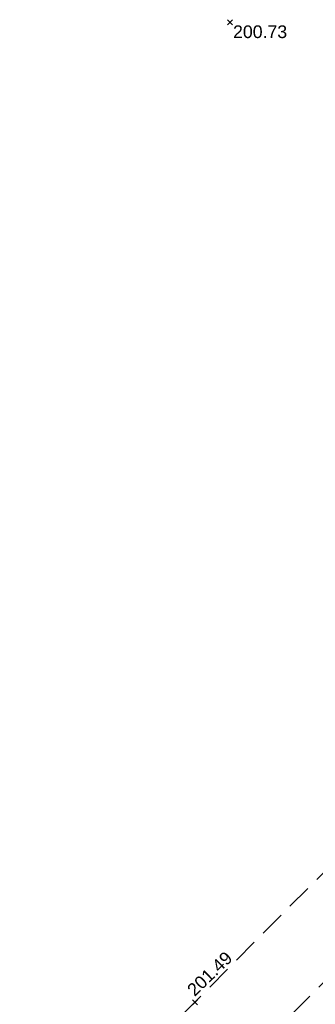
# Model space of a CAD drawing. Extents: x 1616800 to 1632437, y 2248456 to 2251974.
# Tile 68 of 256: x 1617518 to 1617542, y 2251705 to 2251783. Entities that reach past the tile are written whole.
import ezdxf
from ezdxf.enums import TextEntityAlignment as Align

# ---------------------------------------------------------------- set-up
doc = ezdxf.new("R2010")
doc.units = 0
doc.header["$LTSCALE"] = 2
doc.header["$PDMODE"] = 3
doc.header["$PDSIZE"] = 0.2
doc.linetypes.add('CHEMIN', pattern=[1.5, 1, -0.5])
doc.layers.get('0').update_dxf_attribs({"linetype": 'CONTINUOUS'})
for name, color, linetype in [('X-PTS TOPO-TEXTE TOPOALT', 8, 'CONTINUOUS'), ('X-PTS TOPO-TOPOPOINT', 8, 'CONTINUOUS'), ('Y-FDP TOPO-TOP_VOIRIE', 8, 'CHEMIN')]:
    doc.layers.add(name, color=color, linetype=linetype)
doc.styles.get("Standard").update_dxf_attribs({"font": 'arial.ttf'})

# ---------------------------------------------------------------- blocks, each defined once
blk = doc.blocks.new('TCPOINT')
at = {"color": 0}
blk.add_point((0, 0), dxfattribs=at)
at = {"layer": 'X-PTS TOPO-TEXTE TOPOALT'}
blk.add_attdef('ALT', text='', height=0.75, dxfattribs=at).set_placement((0.25, -0.25), align=Align.TOP_LEFT)

msp = doc.modelspace()

# ---------------------------------------------------------------- linework, layer by layer
at = {"layer": 'Y-FDP TOPO-TOP_VOIRIE', "flags": 128}
for points in [[(1617518.3993, 2251691.7593), (1617532.2378, 2251705.2605), (1617546.4826, 2251719.6207), (1617549.7216, 2251722.959), (1617562.1936, 2251735.524), (1617572.6396, 2251746.064), (1617575.5676, 2251749.272), (1617582.3416, 2251757.11), (1617586.0326, 2251763.343), (1617590.8186, 2251768.572), (1617595.3266, 2251771.971)], [(1617522.7322, 2251687.5653), (1617536.4569, 2251700.8998), (1617550.9179, 2251715.269), (1617554.1496, 2251718.66), (1617566.3906, 2251731.225), (1617576.9996, 2251741.751), (1617582.9636, 2251747.985), (1617588.4876, 2251753.697), (1617599.0606, 2251764.019)]]:
    msp.add_lwpolyline(points, dxfattribs=at)

# ---------------------------------------------------------------- block references
at = {"layer": 'X-PTS TOPO-TOPOPOINT'}
ref = msp.add_blockref('TCPOINT', (1617535.0066, 2251782.621, 200.73), dxfattribs=at)
ref.add_attrib('ALT', '200.73', dxfattribs={"layer": 'X-PTS TOPO-TEXTE TOPOALT', "height": 1, "rotation": 0}).set_placement((1617535.2566, 2251782.371, 200.73), align=Align.TOP_LEFT)
ref = msp.add_blockref('TCPOINT', (1617532.2395, 2251705.2605, 201.49), dxfattribs=dict(at, rotation=44.11658757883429))
ref.add_attrib('ALT', '201.49', dxfattribs={"layer": 'X-PTS TOPO-TEXTE TOPOALT', "height": 1, "rotation": 44.116588}).set_placement((1617531.5276, 2251706.3865, 201.49), align=Align.TOP_LEFT)

doc.saveas('drawing.dxf')
